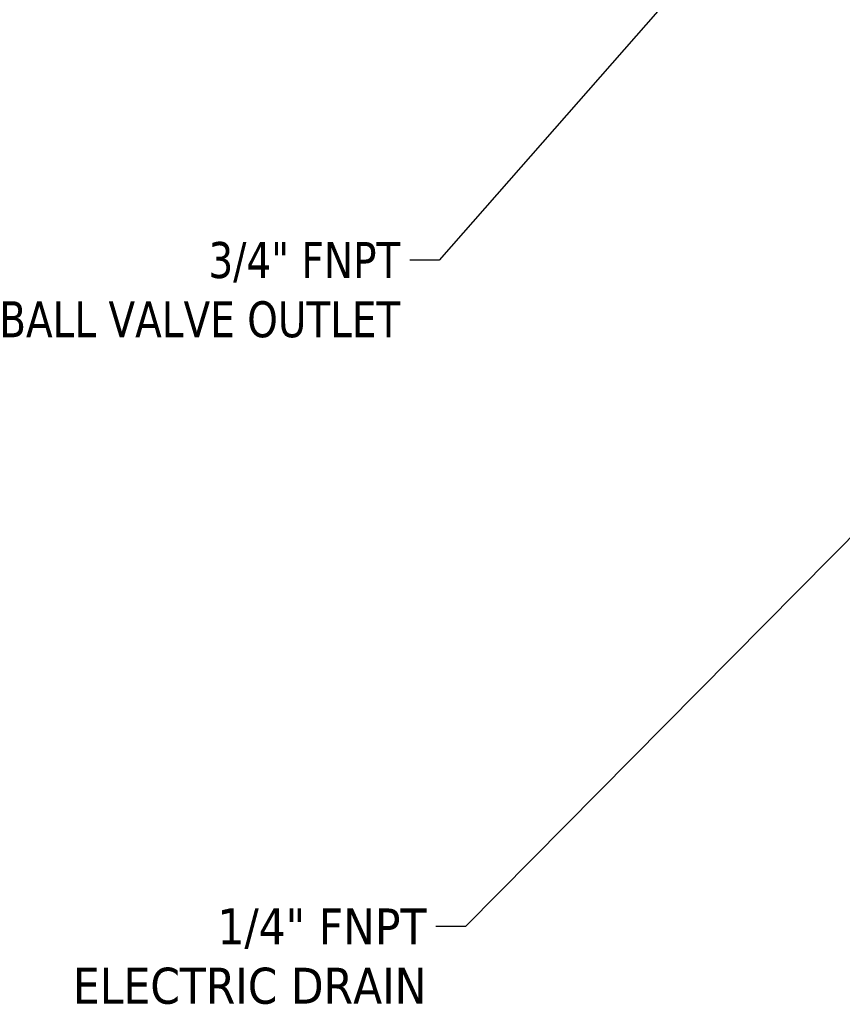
# Model space of a CAD drawing. Header units: inches. Extents: x 1 to 237, y 4 to 150.
# Tile 105 of 237: x 103 to 122, y 66 to 89. Entities that reach past the tile are written whole.
import ezdxf

# ---------------------------------------------------------------- set-up
doc = ezdxf.new("R2010")
doc.units = ezdxf.units.IN
doc.header["$LTSCALE"] = 7
doc.header["$MEASUREMENT"] = 0
doc.layers.add('Symbol (ANSI)', color=7, linetype='Continuous', lineweight=25)
doc.styles.add('Note Text (ANSI)', font='tahoma.ttf')
doc.dimstyles.new('Default (ANSI)$7', dxfattribs={"dimscale": 7, "dimtxt": 0.12, "dimasz": 0.098425, "dimexe": 0.125, "dimexo": 0.0625, "dimgap": 0.031496, "dimtad": 0, "dimtih": 1, "dimtoh": 1, "dimrnd": 1e-08, "dimzin": 4, "dimdsep": 46, "dimtxsty": 'Note Text (ANSI)', "dimcen": 0.09, "dimdle": 0.393701, "dimclrd": 256, "dimclre": 256, "dimclrt": 256, "dimadec": 0, "dimazin": 1, "dimtfac": 1, "dimtofl": 0, "dimtmove": 0, "dimatfit": 3, "dimfxl": 1, "dimtolj": 1, "dimtzin": 4, "dimlwd": -1, "dimlwe": -1, "dimarcsym": 0})

msp = doc.modelspace()

# ---------------------------------------------------------------- texts
at = {"layer": 'Symbol (ANSI)', "char_height": 0.84, "attachment_point": 3, "line_spacing_factor": 0.987884, "style": 'Note Text (ANSI)'}
for s, insert, width in [('\\fTahoma|b0|i0;3/4" FNPT\\P\\fTahoma|b0|i0;BALL VALVE OUTLET\\P', (112.007, 84.209), 10.68652), ('\\fTahoma|b0|i0;1/4" FNPT\\P\\fTahoma|b0|i0;ELECTRIC DRAIN', (112.615, 68.647), 8.83634)]:
    msp.add_mtext(s, dxfattribs=dict(at, insert=insert, width=width))

# ---------------------------------------------------------------- leaders
at = {"layer": 'Symbol (ANSI)', "annotation_type": 0, "has_hookline": 1, "hookline_direction": 1}
for points, text_width in [([(120.164, 92.05), (112.916, 83.789), (112.227, 83.789)], 10.603), ([(124.231, 79.044), (113.524, 68.227), (112.835, 68.227)], 8.668)]:
    msp.add_leader(points, dimstyle='Default (ANSI)$7', override={"dimtad": 0}, dxfattribs=dict(at, text_width=text_width))

doc.saveas('drawing.dxf')
